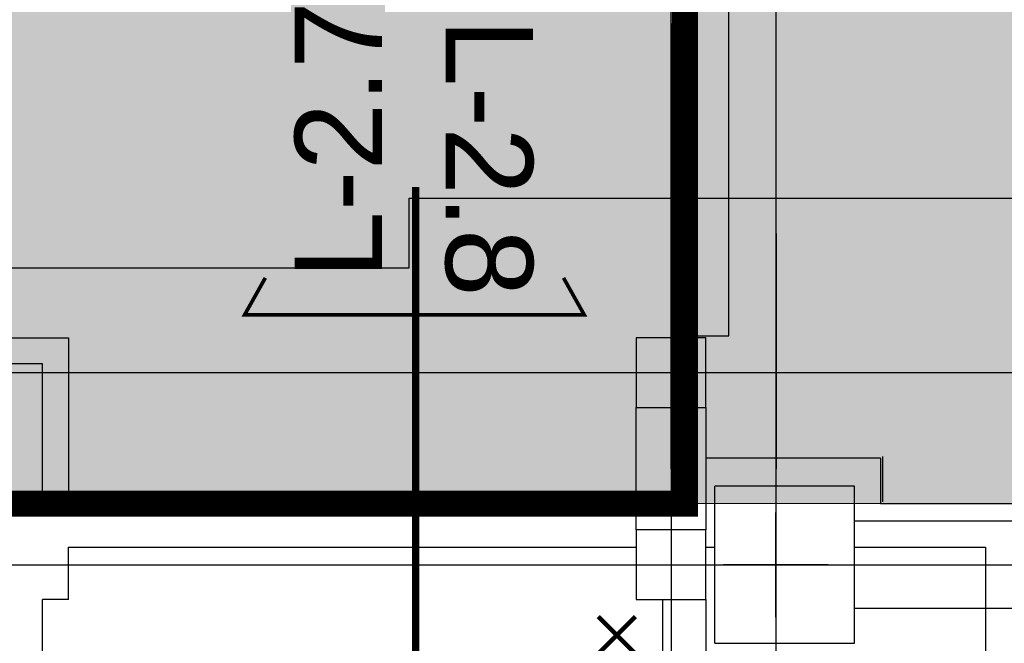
# Model space of a CAD drawing. Header units: centimetres. Extents: x -156440 to 298236, y -263599 to 81430.
# Tile 116 of 170: x 135695 to 141332, y -97682 to -94110. Entities that reach past the tile are written whole.
import ezdxf

# ---------------------------------------------------------------- set-up
doc = ezdxf.new("R2010")
doc.units = ezdxf.units.CM
doc.header["$LTSCALE"] = 50
for name, pattern in [('01-101 Went PP Poziom -2$0$CENTER', [2, 1.25, -0.25, 0.25, -0.25]), ('01-101 Went PP Poziom -2$0$DASHDOT2', [12.7, 6.35, -3.175, 0, -3.175]), ('Kondygnacja -2$0$DIVIDE', [31.75, 12.7, -6.35, 0, -6.35, 0, -6.35]), ('Kondygnacja -2$0$HIDDEN2', [4.7625, 3.175, -1.5875]), ('Osie rzutów$0$DASHDOT2', [12.7, 6.35, -3.175, 0, -3.175])]:
    doc.linetypes.add(name, pattern=pattern)
for name, color, linetype in [('01-101 Went PP Poziom -2$0$L_linie przekrojowe', 213, 'Continuous'), ('KJP_LIKWIDACJE KRZYŻYKI', 3, 'Continuous'), ('Kondygnacja -2$0$ARCH_ETAPOWANIE', 8, 'Kondygnacja -2$0$DIVIDE'), ('Kondygnacja -2$0$ARCH_FUNDAMENTY_IST', 8, 'Continuous'), ('Kondygnacja -2$0$ARCH_GRUNT', 8, 'Continuous'), ('Kondygnacja -2$0$ARCH_KONSTR_POWYŻEJ RZUTU_IST', 8, 'Kondygnacja -2$0$HIDDEN2'), ('Kondygnacja -2$0$ARCH_MUROWANE_IST', 9, 'Continuous'), ('Kondygnacja -2$0$ARCH_PRZEKROJOWE_IST', 8, 'Continuous'), ('Kondygnacja -2$0$ARCH_ŻELBET_IST', 9, 'Continuous'), ('Osie rzutów$0$ARCH_INFO_OSIE_IST', 8, 'Osie rzutów$0$DASHDOT2')]:
    doc.layers.add(name, color=color, linetype=linetype)
doc.layers.add('Kondygnacja -2$0$_SP KORYTA', color=8, linetype='Continuous', lineweight=25)
doc.layers.add('Kondygnacja -2$0$RYSUNKOWE_NIEDRUK', color=8, linetype='Continuous', lineweight=9)
doc.styles.add('01-101 Went PP Poziom -2$0$Arial', font='ARIAL.TTF')

# ---------------------------------------------------------------- blocks, each defined once
blk = doc.blocks.new('Osie rzutów')
at = {"layer": 'Osie rzutów$0$ARCH_INFO_OSIE_IST', "ltscale": 10}
for p, q in [((6260.29, 12255), (6260.06, 15006.6)), ((6200, 12255), (6200, 14934.6)), ((6200, 12510), (6200, 4800)), ((6200, 12510), (6200, 4571.18)), ((6260, 12510), (6260, 4623.26)), ((4436.04, 12310), (13655, 12310)), ((6260, 12170), (6260, 12230)), ((4436.04, 12200), (13655, 12200)), ((6290, 12200), (6230, 12200))]:
    blk.add_line(p, q, dxfattribs=at)
blk = doc.blocks.new('Kondygnacja -2$0$konstukcja stropu -2')
at = {"layer": 'Kondygnacja -2$0$ARCH_KONSTR_POWYŻEJ RZUTU_IST', "ltscale": 10}
for p, q in [((6835, 12225), (6305, 12225)), ((6835, 12175), (6305, 12175))]:
    blk.add_line(p, q, dxfattribs=at)

msp = doc.modelspace()

# ---------------------------------------------------------------- hatches: boundary and pattern name
at = {"layer": 'Kondygnacja -2$0$ARCH_GRUNT', "linetype": 'Continuous', "lineweight": 5}
h = msp.add_hatch(dxfattribs=at)
h.set_pattern_fill('EARTH', color=256, scale=150.000081, angle=45, style=0)
h.set_pattern_definition([(45, (85935.5, -145231.8), (-1e-09, 1347.039), [952.5, -952.5]), (45, (85682.9, -144979.2), (-1e-09, 1347.039), [952.5, -952.5]), (45, (85430.3, -144726.6), (-1e-09, 1347.039), [952.5, -952.5]), (135, (85430.3, -144558.25), (-1347.039, -1e-09), [952.5, -952.5]), (135, (85682.9, -144305.7), (-1347.039, -1e-09), [952.5, -952.5]), (135, (85935.5, -144053.1), (-1347.039, -1e-09), [952.5, -952.5])])
h.paths.add_polyline_path([(212884.241, -145231.769), (212884.241, -130941.769), (218734.241, -130941.769), (218734.241, -120371.769), (164884.241, -120371.769), (164884.241, -97031.769), (164884.241, -96881.769), (100649.367, -96881.769), (88763.907, -108767.229), (85935.48, -105938.802), (98992.513, -92881.769), (168884.241, -92881.769), (168884.241, -97031.769), (168884.241, -116371.769), (222734.241, -116371.769), (222734.241, -134941.769), (216884.241, -134941.769), (216884.241, -145231.769)])

# ---------------------------------------------------------------- linework, layer by layer
at = {"layer": '01-101 Went PP Poziom -2$0$L_linie przekrojowe', "linetype": '01-101 Went PP Poziom -2$0$DASHDOT2', "const_width": 42, "elevation": -3480}
msp.add_lwpolyline([(137961.584, -95069.507), (137963.569, -138243.57)], dxfattribs=at)
at = {"layer": '01-101 Went PP Poziom -2$0$L_linie przekrojowe', "linetype": '01-101 Went PP Poziom -2$0$CENTER', "elevation": -1740}
for points in [[(138221.989, -95801.266, 21, 21, 0), (136982.128, -95801.195, 21, 21, 0), (137101.024, -95589.011, 0, 0, 0)], [(137687.48, -95801.266, 21, 21, 0), (138927.341, -95801.195, 21, 21, 0), (138808.444, -95589.011, 0, 0, 0)]]:
    msp.add_lwpolyline(points, format="xyseb", dxfattribs=at)
at = {"layer": 'KJP_LIKWIDACJE KRZYŻYKI', "ltscale": 1.8, "const_width": 25.5, "elevation": -4820.591}
for points in [[(139007.327, -97528.872), (139219.827, -97741.372)], [(139007.327, -97741.372), (139219.827, -97528.872)]]:
    msp.add_lwpolyline(points, dxfattribs=at)
at = {"layer": 'Kondygnacja -2$0$ARCH_ETAPOWANIE', "ltscale": 10, "const_width": 150, "elevation": -3480}
msp.add_lwpolyline([(135524.241, -96881.769), (139504.241, -96881.769), (139504.241, -71681.769), (124669.467, -71681.769)], dxfattribs=at)
at = {"layer": 'Kondygnacja -2$0$ARCH_FUNDAMENTY_IST'}
for p, q in [((137924.241, -95531.769, -3480), (137924.241, -95131.769, -3480)), ((137924.241, -95131.769, -3480), (145424.241, -95131.769, -3480)), ((134774.241, -95531.769, -3480), (137924.241, -95531.769, -3480))]:
    msp.add_line(p, q, dxfattribs=at)
at = {"layer": 'Kondygnacja -2$0$ARCH_MUROWANE_IST', "ltscale": 4}
for p, q in [((135974.241, -97131.769, -3480), (139224.241, -97131.769, -3480)), ((141224.241, -97131.769, -3480), (141224.241, -112889.129, -3480)), ((139374.241, -97431.769, -3480), (139374.241, -103031.769, -3480)), ((139624.241, -97431.769, -3480), (139624.241, -103031.769, -3480))]:
    msp.add_line(p, q, dxfattribs=at)
at = {"layer": 'Kondygnacja -2$0$ARCH_MUROWANE_IST', "ltscale": 4, "elevation": -3480}
for points in [[(139504.241, -90331.769), (139504.241, -95921.769), (139755.216, -95921.769), (139755.216, -84331.769)], [(135824.241, -96881.769), (135824.241, -96081.769), (133624.241, -96081.769)]]:
    msp.add_lwpolyline(points, dxfattribs=at)
at = {"layer": 'Kondygnacja -2$0$ARCH_PRZEKROJOWE_IST', "ltscale": 4, "elevation": -3480}
msp.add_lwpolyline([(127624.241, -95931.769), (135974.241, -95931.769), (135974.241, -96871.769)], dxfattribs=at)
at = {"layer": 'Kondygnacja -2$0$ARCH_ŻELBET_IST', "ltscale": 4}
for p, q in [((139224.241, -97031.769, -3480), (139224.241, -96331.769, -3480)), ((139624.241, -96331.769, -3480), (139624.241, -97031.769, -3480)), ((140624.241, -96621.769, -3480), (139624.241, -96621.769, -3480)), ((140624.241, -96621.769, -3480), (140624.241, -96881.769, -3480)), ((140634.241, -96611.769, -3480), (140634.241, -96871.769, -3480)), ((140474.241, -96781.769, -3480), (139674.241, -96781.769, -3480)), ((139674.241, -97681.769, -3480), (139674.241, -96781.769, -3480)), ((140474.241, -97681.769, -3480), (140474.241, -96781.769, -3480)), ((135574.241, -96881.769, -3480), (139224.241, -96881.769, -3480)), ((140624.241, -96881.769, -3480), (143724.241, -96881.769, -3480)), ((135974.241, -97431.769, -3480), (135974.241, -97131.769, -3480)), ((139624.241, -97131.769, -3480), (139674.241, -97131.769, -3480)), ((140474.241, -97131.769, -3480), (141224.241, -97131.769, -3480)), ((135974.241, -97431.769, -3480), (135824.241, -97431.769, -3480)), ((135824.241, -103031.769, -3480), (135824.241, -97431.769, -3480)), ((139674.241, -97681.769, -3480), (140474.241, -97681.769, -3480))]:
    msp.add_line(p, q, dxfattribs=at)
at = {"layer": 'Kondygnacja -2$0$ARCH_ŻELBET_IST', "ltscale": 4, "elevation": -3480}
for points in [[(139224.241, -96331.769), (139624.241, -96331.769), (139624.241, -95931.769), (139224.241, -95931.769)], [(139224.241, -97431.769), (139624.241, -97431.769), (139624.241, -97031.769), (139224.241, -97031.769)]]:
    msp.add_lwpolyline(points, close=True, dxfattribs=at)
at = {"layer": 'Kondygnacja -2$0$RYSUNKOWE_NIEDRUK', "linetype": 'Continuous', "lineweight": 5, "elevation": -3480}
msp.add_lwpolyline([(212884.241, -145231.769), (212884.241, -130941.769), (218734.241, -130941.769), (218734.241, -120371.769), (164884.241, -120371.769), (164884.241, -97031.769), (164884.241, -96881.769), (100649.367, -96881.769), (88763.907, -108767.229), (85935.48, -105938.802), (98992.513, -92881.769), (168884.241, -92881.769), (168884.241, -97031.769), (168884.241, -116371.769), (222734.241, -116371.769), (222734.241, -134941.769), (216884.241, -134941.769), (216884.241, -145231.769)], close=True, dxfattribs=at)

# ---------------------------------------------------------------- block references
at = {"layer": 'Kondygnacja -2$0$_SP KORYTA', "xscale": 10, "yscale": 10, "zscale": 10}
msp.add_blockref('Kondygnacja -2$0$konstukcja stropu -2', (77424.241, -219231.769, -3480), dxfattribs=at)
at = {"layer": 'Osie rzutów$0$ARCH_INFO_OSIE_IST', "xscale": 10, "yscale": 10, "zscale": 10}
msp.add_blockref('Osie rzutów', (77424.241, -219231.769), dxfattribs=at)

# ---------------------------------------------------------------- texts
at = {"layer": '01-101 Went PP Poziom -2$0$L_linie przekrojowe', "linetype": 'Continuous', "style": '01-101 Went PP Poziom -2$0$Arial'}
for s, rotation, p in [('L-2.7', 90, (137769.582, -95595.615, -3480)), ('L-2.8', 270, (138133.667, -94104.766, -1740))]:
    msp.add_text(s, height=500, rotation=rotation, dxfattribs=at).set_placement(p)

doc.saveas('drawing.dxf')
